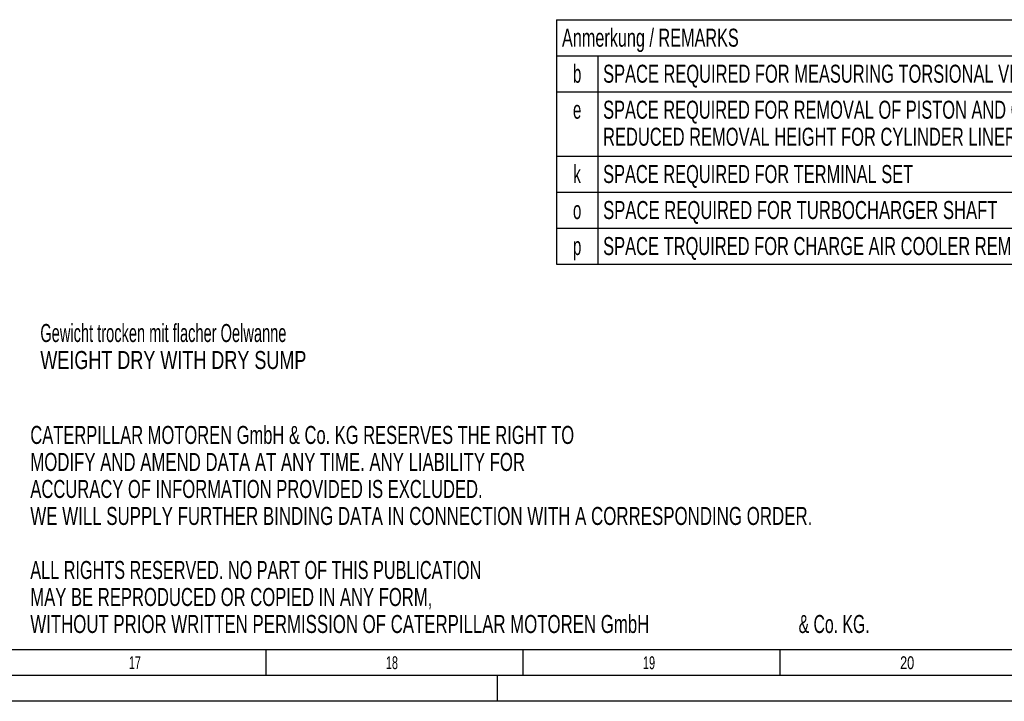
# Model space of a CAD drawing. Header units: millimetres. Extents: x 0 to 1189, y 0 to 841.
# Tile 70 of 177: x 797 to 988, y 0 to 133. Entities that reach past the tile are written whole.
import ezdxf
from ezdxf.enums import TextEntityAlignment as Align

# ---------------------------------------------------------------- set-up
doc = ezdxf.new("R2010")
doc.units = ezdxf.units.MM
doc.header["$LTSCALE"] = 65.395
doc.layers.get('0').update_dxf_attribs({"linetype": 'CONTINUOUS'})
doc.styles.get("Standard").update_dxf_attribs({"font": 'txt', "width": 0.6})
doc.styles.add('TEXTSTYLE_2', font='txt')

# ---------------------------------------------------------------- blocks, each defined once
blk = doc.blocks.new('*T1864')
at = {"color": 2, "linetype": 'Continuous'}
for p, q in [((0, 0), (278, 0)), ((0, 0), (0, -47.5)), ((278, 0), (278, -47.5)), ((0, -7), (278, -7)), ((8, -7), (8, -47.5)), ((0, -14), (278, -14)), ((0, -26.5), (278, -26.5)), ((0, -33.5), (278, -33.5)), ((0, -40.5), (278, -40.5)), ((0, -47.5), (278, -47.5))]:
    blk.add_line(p, q, dxfattribs=at)
for s, width, p in [('Anmerkung / REMARKS', 0.674185, (1.05, -5.25)), ('SPACE REQUIRED FOR MEASURING TORSIONAL VIBRATIONS, AND/OR FOR REMOVAL OF THE VIBRATION DAMPER AND/OR LUBOIL PUMP', 0.683886, (9.05, -12.25)), ('SPACE REQUIRED FOR REMOVAL OF PISTON AND CYLINDER LINER', 0.681818, (9.05, -19.25)), ('REDUCED REMOVAL HEIGHT FOR CYLINDER LINER 2940mm', 0.684524, (9.05, -24.5)), ('SPACE REQUIRED FOR TERMINAL SET', 0.682028, (9.05, -31.75)), ('SPACE REQUIRED FOR TURBOCHARGER SHAFT', 0.692407, (9.05, -38.75)), ('SPACE TRQUIRED FOR CHARGE AIR COOLER REMOVING', 0.684656, (9.05, -45.75))]:
    blk.add_text(s, height=3.5, dxfattribs=dict(at, width=width)).set_placement(p)
at = {"color": 2, "linetype": 'Continuous', "width": 0.619048}
for s, p in [('b', (4, -12.25)), ('e', (4, -19.25)), ('k', (4, -31.75)), ('o', (4, -38.75)), ('p', (4, -45.75))]:
    blk.add_text(s, height=3.5, dxfattribs=at).set_placement(p, align=Align.CENTER)

msp = doc.modelspace()

# ---------------------------------------------------------------- linework, layer by layer
at = {"color": 5, "linetype": 'Continuous'}
for p, q in [((1179, 10), (10, 10)), ((844.5, 5), (844.5, 10)), ((894.5, 5), (894.5, 10)), ((944.5, 5), (944.5, 10)), ((889.5, 0), (889.5, 5)), ((1189, 0), (0, 0))]:
    msp.add_line(p, q, dxfattribs=at)
at = {"color": 6, "linetype": 'Continuous'}
msp.add_line((1184, 5), (5, 5), dxfattribs=at)

# ---------------------------------------------------------------- block references
msp.add_blockref('*T1864', (901.00051, 132.50008))

# ---------------------------------------------------------------- texts
at = {"color": 2, "linetype": 'Continuous'}
for s, width, p in [('Gewicht trocken mit flacher Oelwanne', 0.607143, (800.60009, 69.84455)), ('WEIGHT DRY WITH DRY SUMP', 0.748016, (800.60009, 64.59455)), ('CATERPILLAR MOTOREN GmbH & Co. KG RESERVES THE RIGHT TO ', 0.685799, (798.65063, 50.02856)), ('MODIFY AND AMEND DATA AT ANY TIME. ANY LIABILITY FOR ', 0.696765, (798.65063, 44.77856)), ('ACCURACY OF INFORMATION PROVIDED IS EXCLUDED. ', 0.688923, (798.65063, 39.52856)), ('WE WILL SUPPLY FURTHER BINDING DATA IN CONNECTION WITH A CORRESPONDING ORDER.', 0.701299, (798.65063, 34.27856)), ('ALL RIGHTS RESERVED. NO PART OF THIS PUBLICATION ', 0.674441, (798.65063, 23.77856)), ('MAY BE REPRODUCED OR COPIED IN ANY FORM, ', 0.691057, (798.65063, 18.52856)), ('WITHOUT PRIOR WRITTEN PERMISSION OF CATERPILLAR MOTOREN GmbH ', 0.698283, (798.65063, 13.27856)), ('& Co. KG.', 0.656085, (948.06729, 13.27856))]:
    msp.add_text(s, height=3.5, dxfattribs=dict(at, width=width)).set_placement(p)
at = {"color": 5, "linetype": 'Continuous', "style": 'TEXTSTYLE_2'}
for s, width, p in [('17', 0.630952, (817.806, 6.248)), ('18', 0.630952, (867.806, 6.248)), ('19', 0.630952, (917.806, 6.248)), ('20', 0.738095, (967.806, 6.248))]:
    msp.add_text(s, height=2.50001, dxfattribs=dict(at, width=width)).set_placement(p)

doc.saveas('drawing.dxf')
